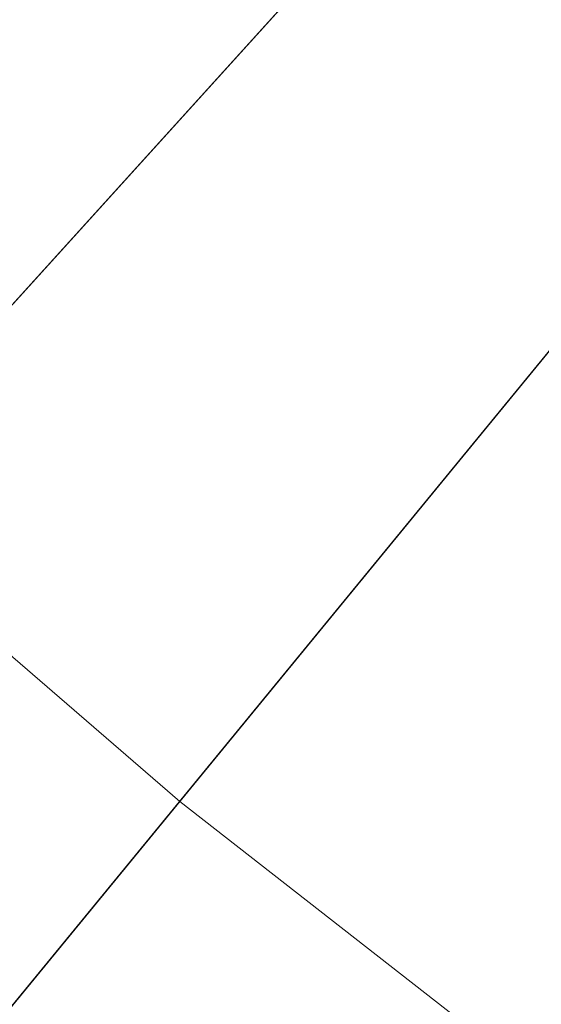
# Model space of a CAD drawing. Header units: millimetres. Extents: x -470 to -19, y 446 to 896.
# Tile 92 of 256: x -380 to -369, y 505 to 527. Entities that reach past the tile are written whole.
import ezdxf

# ---------------------------------------------------------------- set-up
doc = ezdxf.new("R2010")
doc.units = ezdxf.units.MM
doc.header["$LTSCALE"] = 20
doc.layers.add('LUCIDO_1', color=1, linetype='Continuous', lineweight=20, true_color=0xff0000)
doc.layers.add('Nessuna', color=7, linetype='Continuous', lineweight=9)

# ---------------------------------------------------------------- blocks, each defined once
blk = doc.blocks.new('Group-1')
at = {"layer": 'LUCIDO_1', "color": 5, "linetype": 'Continuous', "lineweight": 9, "transparency": 33554687}
for points in [[(-341.26, 591.704, -10106.271), (-337.254, 587.057, -10106.271), (-406.589, 524.215, -10106.271), (-413.595, 532.34, -10106.271)], [(-410.503, 534.878, -10081.271), (-403.626, 526.901, -10081.271), (-337.254, 587.057, -10081.271), (-341.26, 591.704, -10081.271)], [(-337.254, 587.057, -10106.271), (-333.026, 582.612, -10106.271), (-399.195, 516.442, -10106.271), (-406.589, 524.215, -10106.271)], [(-403.626, 526.901, -10081.271), (-396.367, 519.27, -10081.271), (-333.026, 582.612, -10081.271), (-337.254, 587.057, -10081.271)], [(-333.026, 582.612, -10106.271), (-328.58, 578.383, -10106.271), (-391.422, 509.048, -10106.271), (-399.195, 516.442, -10106.271)], [(-396.367, 519.27, -10081.271), (-388.736, 512.012, -10081.271), (-328.58, 578.383, -10081.271), (-333.026, 582.612, -10081.271)], [(-328.58, 578.383, -10106.271), (-323.934, 574.377, -10106.271), (-383.297, 502.043, -10106.271), (-391.422, 509.048, -10106.271)], [(-388.736, 512.012, -10081.271), (-380.759, 505.135, -10081.271), (-323.934, 574.377, -10081.271), (-328.58, 578.383, -10081.271)], [(-323.934, 574.377, -10106.271), (-319.097, 570.603, -10106.271), (-374.839, 495.443, -10106.271), (-383.297, 502.043, -10106.271)], [(-380.759, 505.135, -10081.271), (-372.457, 498.656, -10081.271), (-319.097, 570.603, -10081.271), (-323.934, 574.377, -10081.271)], [(-319.097, 570.603, -10106.271), (-314.082, 567.069, -10106.271), (-366.069, 489.264, -10106.271), (-374.839, 495.443, -10106.271)], [(-372.457, 498.656, -10081.271), (-363.847, 492.59, -10081.271), (-314.082, 567.069, -10081.271), (-319.097, 570.603, -10081.271)], [(-394.727, 505.401, -9392.271), (-386.419, 498.238, -9392.271), (-376.904, 509.833, -9392.271), (-384.654, 516.515, -9392.271)], [(-384.654, 516.515, -9417.271), (-376.904, 509.833, -9417.271), (-383.247, 502.103, -9417.271), (-391.37, 509.106, -9417.271)], [(-384.654, 516.515, -9392.271), (-376.904, 509.833, -9392.271), (-376.904, 509.833, -9417.271), (-384.654, 516.515, -9417.271)], [(-386.419, 498.238, -9392.271), (-377.771, 491.49, -9392.271), (-368.836, 503.538, -9392.271), (-376.904, 509.833, -9392.271)], [(-376.904, 509.833, -9417.271), (-368.836, 503.538, -9417.271), (-374.793, 495.506, -9417.271), (-383.247, 502.103, -9417.271)], [(-376.904, 509.833, -9392.271), (-368.836, 503.538, -9392.271), (-368.836, 503.538, -9417.271), (-376.904, 509.833, -9417.271)]]:
    blk.add_3dface(points, dxfattribs=at)

msp = doc.modelspace()

# ---------------------------------------------------------------- block references
at = {"layer": 'Nessuna', "color": 5, "true_color": 0x0000ff, "transparency": 33554687}
msp.add_blockref('Group-1', (0, 0), dxfattribs=at)

doc.saveas('drawing.dxf')
